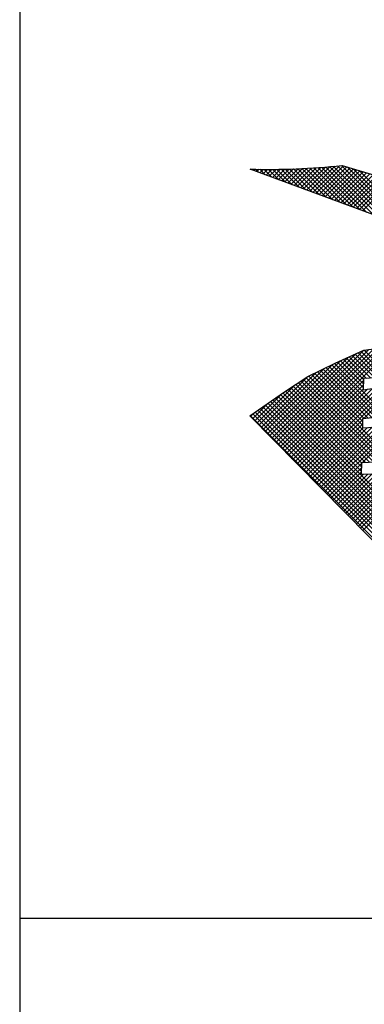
# Model space of a CAD drawing. Extents: x 0 to 1189000, y 0 to 841000.
# Tile 11 of 20: x 1024000 to 1034281, y 105931 to 135330. Entities that reach past the tile are written whole.
import ezdxf

# ---------------------------------------------------------------- set-up
doc = ezdxf.new("R2010")
doc.units = 0
doc.header["$LTSCALE"] = 10000
doc.header["$MEASUREMENT"] = 0
doc.layers.get('0').update_dxf_attribs({"linetype": 'CONTINUOUS'})
doc.layers.add('_T193299$0$102', color=2, linetype='CONTINUOUS')
doc.layers.add('_T193299$0$103', color=4, linetype='CONTINUOUS')

# ---------------------------------------------------------------- blocks, each defined once
blk = doc.blocks.new('*X53')
at = {"color": 0}
for p, q in [((7628.99, 3832.71), (7634.47, 3838.19)), ((7630.6, 3832.12), (7636.76, 3838.27)), ((7632.22, 3831.52), (7639.06, 3838.36)), ((7633.83, 3830.92), (7641.37, 3838.46)), ((7646.63, 3826.18), (7634.61, 3838.2)), ((7635.44, 3830.32), (7643.7, 3838.58)), ((7650.14, 3824.88), (7636.75, 3838.27)), ((7637.05, 3829.73), (7646.05, 3838.72)), ((7638.67, 3829.13), (7648.42, 3838.88)), ((7653.65, 3823.57), (7638.88, 3838.35)), ((7640.28, 3828.53), (7650.8, 3839.05)), ((7657.16, 3822.27), (7640.99, 3838.44)), ((7641.89, 3827.93), (7653.2, 3839.24)), ((7660.67, 3820.97), (7643.1, 3838.55)), ((7643.5, 3827.34), (7655.62, 3839.45)), ((7645.12, 3826.74), (7658.05, 3839.68)), ((7664.18, 3819.67), (7645.19, 3838.67)), ((7646.73, 3826.14), (7660.51, 3839.92)), ((7667.7, 3818.37), (7647.26, 3838.8)), ((7648.34, 3825.54), (7662.63, 3839.84)), ((7671.21, 3817.07), (7649.33, 3838.94)), ((7649.95, 3824.95), (7664.34, 3839.33)), ((7674.72, 3815.77), (7651.39, 3839.1)), ((7651.56, 3824.35), (7666.04, 3838.82)), ((7653.18, 3823.75), (7667.74, 3838.31)), ((7678.23, 3814.47), (7653.43, 3839.26)), ((7681.74, 3813.17), (7655.47, 3839.44)), ((7685.25, 3811.87), (7657.49, 3839.62)), ((7688.76, 3810.56), (7659.5, 3839.82)), ((7692.27, 3809.26), (7661.51, 3840.03)), ((7695.78, 3807.96), (7664.45, 3839.3)), ((7699.29, 3806.66), (7667.6, 3838.36)), ((7614.48, 3838.09), (7614.56, 3838.17)), ((7615.03, 3837.89), (7614.76, 3838.16)), ((7616.09, 3837.49), (7616.72, 3838.12)), ((7618.54, 3836.59), (7617.02, 3838.11)), ((7617.71, 3836.9), (7618.89, 3838.08)), ((7622.06, 3835.28), (7619.27, 3838.07)), ((7619.32, 3836.3), (7621.07, 3838.05)), ((7620.93, 3835.7), (7623.27, 3838.04)), ((7625.57, 3833.98), (7621.5, 3838.05)), ((7622.54, 3835.1), (7625.48, 3838.04)), ((7629.08, 3832.68), (7623.72, 3838.04)), ((7624.16, 3834.51), (7627.71, 3838.06)), ((7625.77, 3833.91), (7629.95, 3838.09)), ((7632.59, 3831.38), (7625.93, 3838.04)), ((7627.38, 3833.31), (7632.2, 3838.13)), ((7636.1, 3830.08), (7628.12, 3838.06)), ((7639.61, 3828.78), (7630.29, 3838.09)), ((7643.12, 3827.48), (7632.46, 3838.14)), ((7654.79, 3823.15), (7669.44, 3837.8)), ((7656.4, 3822.56), (7671.14, 3837.3)), ((7658.01, 3821.96), (7672.84, 3836.79)), ((7659.63, 3821.36), (7674.54, 3836.28)), ((7661.24, 3820.76), (7676.24, 3835.77)), ((7662.85, 3820.17), (7677.95, 3835.26)), ((7664.46, 3819.57), (7679.65, 3834.75)), ((7666.07, 3818.97), (7681.35, 3834.25)), ((7667.69, 3818.37), (7683.05, 3833.74)), ((7669.3, 3817.78), (7684.75, 3833.23)), ((7702.8, 3805.36), (7670.75, 3837.41)), ((7670.91, 3817.18), (7686.45, 3832.72)), ((7672.52, 3816.58), (7688.15, 3832.21)), ((7625.41, 3698.75), (7669.19, 3742.53)), ((7626.5, 3697.64), (7673.17, 3744.31)), ((7627.6, 3696.53), (7675.71, 3744.64)), ((7628.7, 3695.42), (7678.24, 3744.96)), ((7629.79, 3694.3), (7680.77, 3745.28)), ((7630.89, 3693.19), (7683.31, 3745.61)), ((7631.99, 3692.08), (7685.84, 3745.93)), ((7633.09, 3690.97), (7688.37, 3746.25)), ((7678.79, 3729.94), (7667.13, 3741.6)), ((7680.71, 3730.23), (7668.65, 3742.29)), ((7682.55, 3730.6), (7670.17, 3742.98)), ((7684.39, 3730.97), (7671.68, 3743.67)), ((7686.23, 3731.33), (7673.24, 3744.32)), ((7622.11, 3702.09), (7656.91, 3736.89)), ((7623.21, 3700.98), (7661.06, 3738.83)), ((7624.31, 3699.87), (7665.12, 3740.68)), ((7683.47, 3709.79), (7656.55, 3736.71)), ((7685.42, 3710.05), (7658.03, 3737.44)), ((7672.89, 3724.79), (7659.54, 3738.13)), ((7672.94, 3726.95), (7661.06, 3738.83)), ((7672.99, 3729.1), (7662.58, 3739.52)), ((7674.6, 3729.7), (7664.1, 3740.21)), ((7676.7, 3729.82), (7665.61, 3740.9)), ((7619.92, 3704.32), (7648.22, 3732.62)), ((7621.02, 3703.2), (7652.56, 3734.75)), ((7672.41, 3705.38), (7646.18, 3731.61)), ((7672.47, 3707.53), (7647.66, 3732.34)), ((7673.37, 3708.84), (7649.14, 3733.07)), ((7675.39, 3709.03), (7650.62, 3733.8)), ((7677.41, 3709.22), (7652.1, 3734.52)), ((7679.43, 3709.41), (7653.59, 3735.25)), ((7681.45, 3709.6), (7655.07, 3735.98)), ((7617.73, 3706.54), (7637.46, 3726.27)), ((7618.82, 3705.43), (7643.72, 3730.32)), ((7634.18, 3689.85), (7672.98, 3728.65)), ((7635.28, 3688.74), (7672.93, 3726.39)), ((7678.32, 3686.21), (7637.94, 3726.59)), ((7680.44, 3686.3), (7639.29, 3727.46)), ((7682.57, 3686.38), (7640.63, 3728.32)), ((7684.52, 3686.64), (7641.97, 3729.19)), ((7642.96, 3680.95), (7688.02, 3726.01)), ((7686.46, 3686.91), (7643.31, 3730.06)), ((7688.41, 3687.17), (7644.7, 3730.88)), ((7673.03, 3708.81), (7690.61, 3726.39)), ((7616.63, 3707.65), (7631.05, 3722.08)), ((7773.66, 3577.61), (7629.96, 3721.32)), ((7671.83, 3681.65), (7631.26, 3722.22)), ((7671.89, 3683.81), (7632.58, 3723.12)), ((7671.94, 3685.96), (7633.92, 3723.98)), ((7674.06, 3686.05), (7635.26, 3724.85)), ((7636.38, 3687.63), (7672.87, 3724.12)), ((7676.19, 3686.13), (7636.6, 3725.72)), ((7637.48, 3686.52), (7675.06, 3724.1)), ((7638.57, 3685.4), (7677.65, 3724.48)), ((7639.67, 3684.29), (7680.24, 3724.86)), ((7640.77, 3683.18), (7682.83, 3725.25)), ((7641.86, 3682.07), (7685.43, 3725.63)), ((7615.53, 3708.77), (7623.79, 3717.03)), ((7768.2, 3569.81), (7622.14, 3715.88)), ((7769.13, 3571.1), (7623.44, 3716.78)), ((7770.05, 3572.38), (7624.75, 3717.69)), ((7770.98, 3573.67), (7626.05, 3718.6)), ((7771.89, 3574.97), (7627.35, 3719.5)), ((7772.77, 3576.29), (7628.65, 3720.41)), ((7614.43, 3709.88), (7616.53, 3711.98)), ((7763.58, 3563.38), (7615.62, 3711.34)), ((7764.51, 3564.67), (7616.93, 3712.25)), ((7765.43, 3565.96), (7618.23, 3713.16)), ((7766.35, 3567.24), (7619.53, 3714.06)), ((7767.28, 3568.53), (7620.84, 3714.97)), ((7762.66, 3562.1), (7614.32, 3710.44)), ((7644.06, 3679.84), (7672.48, 3708.27)), ((7645.16, 3678.73), (7672.43, 3706)), ((7672.3, 3685.98), (7691.85, 3705.54)), ((7646.25, 3677.62), (7672.73, 3704.1)), ((7647.35, 3676.5), (7675.06, 3704.22)), ((7648.45, 3675.39), (7677.39, 3704.33)), ((7649.55, 3674.28), (7679.72, 3704.45)), ((7650.64, 3673.17), (7682.05, 3704.57)), ((7651.74, 3672.05), (7684.38, 3704.69)), ((7652.84, 3670.94), (7686.83, 3704.93)), ((7653.93, 3669.83), (7689.34, 3705.24)), ((7655.03, 3668.72), (7671.93, 3685.61)), ((7656.13, 3667.6), (7671.87, 3683.35)), ((7657.23, 3666.49), (7671.82, 3681.08)), ((7658.32, 3665.38), (7673.02, 3680.08)), ((7659.42, 3664.27), (7675.27, 3680.12)), ((7660.52, 3663.15), (7677.52, 3680.16)), ((7661.61, 3662.04), (7679.78, 3680.2)), ((7662.71, 3660.93), (7682.03, 3680.24)), ((7663.81, 3659.82), (7684.28, 3680.29)), ((7664.91, 3658.7), (7686.53, 3680.33)), ((7666, 3657.59), (7688.91, 3680.5)), ((7667.1, 3656.48), (7691.55, 3680.93)), ((7668.2, 3655.37), (7694.19, 3681.36)), ((7669.3, 3654.25), (7696.83, 3681.79)), ((7670.39, 3653.14), (7699.47, 3682.22)), ((7671.49, 3652.03), (7702.32, 3682.86)), ((7672.59, 3650.92), (7705.26, 3683.59))]:
    blk.add_line(p, q, dxfattribs=at)
blk = doc.blocks.new('_T193299', base_point=(1174, 15))
at = {"layer": '_T193299$0$102'}
blk.add_lwpolyline([(1037.656, 128.355), (1030.875, 130.868, 0.033794), (1033.617, 130.977), (1043.898, 127.905)], format="xyb", dxfattribs=at)
for points in [[(1034.925, 123.479), (1034.23, 123.414), (1034.223, 123.144), (1034.958, 123.182)], [(1034.81, 122.125), (1034.197, 122.101), (1034.189, 121.76), (1035.124, 121.778)], [(1039.363, 114.883), (1030.864, 123.5), (1031.904, 124.223), (1032.601, 124.675), (1033.408, 125.071), (1034.262, 125.461), (1035.173, 125.577)]]:
    blk.add_lwpolyline(points, dxfattribs=at)
blk.add_lwpolyline([(1036.296, 124.652), (1037.089, 124.916), (1037.882, 125.214), (1038.626, 125.593), (1039.237, 125.957), (1039.766, 126.304), (1040.261, 126.651), (1040.608, 126.882), (1041.017, 127.109), (1040.194, 127.415), (1039.435, 126.832), (1038.626, 126.205), (1037.866, 125.742), (1036.99, 125.313), (1036.181, 124.982), (1035.371, 124.784), (1034.628, 124.635), (1034.259, 124.615), (1034.251, 124.279), (1035.437, 124.454)], close=True, dxfattribs=at)
at = {"layer": '_T193299$0$103'}
for p, q in [((1024, 221.5), (1024, 15)), ((1024, 108.5), (1174, 108.5))]:
    blk.add_line(p, q, dxfattribs=at)
at = {"layer": '_T193299$0$102', "xscale": 0.05760000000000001, "yscale": 0.05760000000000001, "zscale": 0.05760000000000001}
blk.add_blockref('*X53', (592.294, -90.211), dxfattribs=at)

msp = doc.modelspace()

# ---------------------------------------------------------------- block references
at = {"xscale": 1000, "yscale": 1000, "zscale": 1000}
msp.add_blockref('_T193299', (1174000, 15000), dxfattribs=at)

doc.saveas('drawing.dxf')
